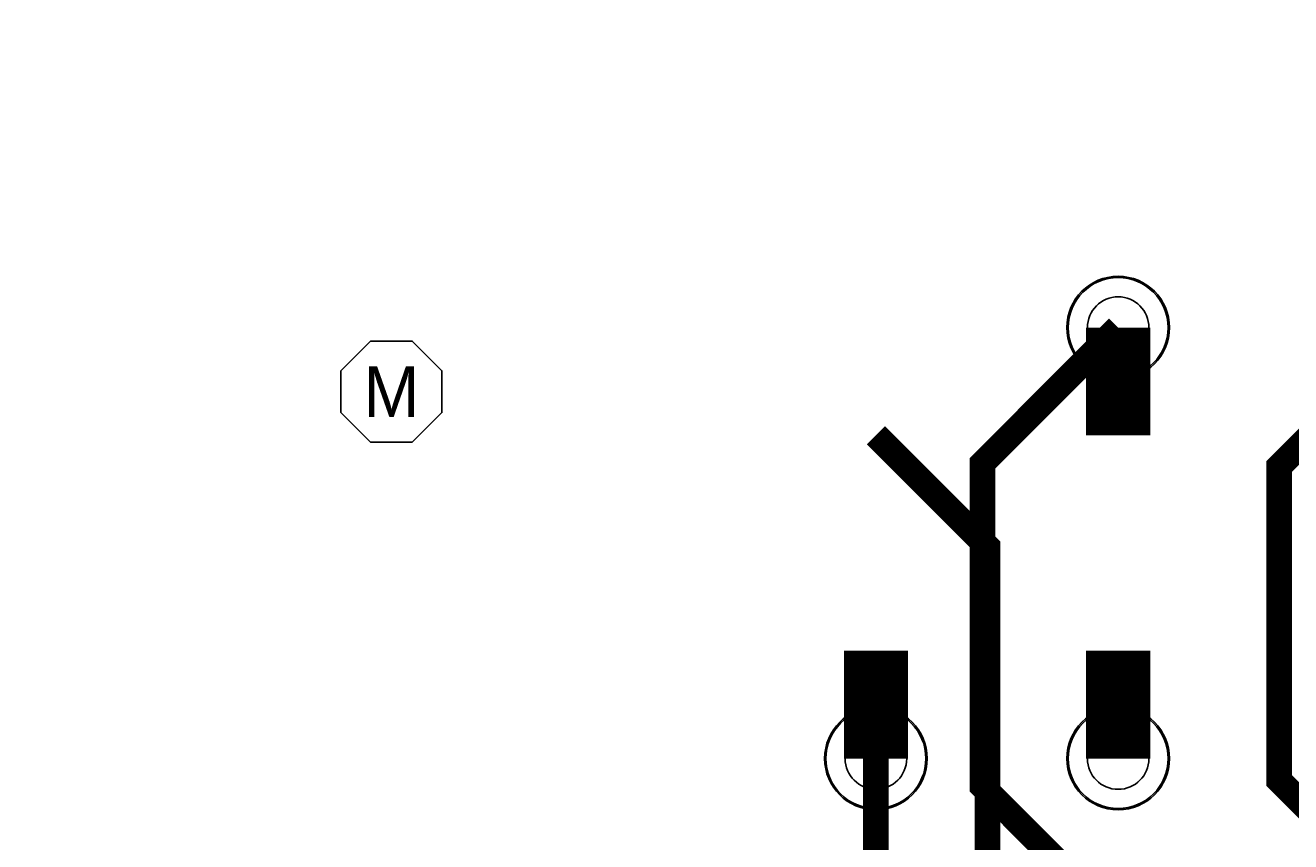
# Model space of a CAD drawing. Extents: x 0 to 3292, y 0 to 2151.
# Tile 20 of 50: x 15 to 508, y 1832 to 2151. Entities that reach past the tile are written whole.
import ezdxf
from ezdxf.enums import TextEntityAlignment as Align

# ---------------------------------------------------------------- set-up
doc = ezdxf.new("R2010")
doc.units = 0
doc.layers.add('ETCH_BOTTOM', color=1, linetype='CONTINUOUS')
doc.layers.add('ETCH_TOP', color=4, linetype='CONTINUOUS')

# ---------------------------------------------------------------- blocks, each defined once
blk = doc.blocks.new('VIA_C10H24')
at = {"layer": 'ETCH_BOTTOM'}
for radius in [19.5, 19.5, 12]:
    blk.add_circle((0, 0), radius, dxfattribs=at)
at = {"layer": 'ETCH_TOP'}
for radius in [19.5, 19.5, 12]:
    blk.add_circle((0, 0), radius, dxfattribs=at)
blk = doc.blocks.new('FIGURE_CIRCLE')
blk.add_circle((0, 0), 0.5)
blk = doc.blocks.new('FIGURE_OCT')
blk.add_lwpolyline([(-0.5, -0.2071), (-0.5, 0.2071), (-0.2071, 0.5), (0.2071, 0.5), (0.5, 0.2071), (0.5, -0.2071), (0.2071, -0.5), (-0.2071, -0.5)], close=True)

msp = doc.modelspace()

# ---------------------------------------------------------------- linework, layer by layer
at = {"layer": 'ETCH_BOTTOM', "const_width": 10}
msp.add_lwpolyline([(440.94, 2032.82), (388, 1979.88), (388, 1854), (483, 1759), (684, 1759), (750.09, 1692.91), (870.72, 1692.91)], dxfattribs=at)
at = {"layer": 'ETCH_TOP'}
for points, const_width in [([(440.94, 1990.82), (440.94, 2032.82)], 25), ([(558.39, 1692.91), (431.09, 1692.91), (390, 1734), (390, 1947.28), (346.46, 1990.82)], 10), ([(791.34, 1830.71), (828.84, 1868.21), (828.84, 1945.17), (785.31, 1988.7), (513.78, 1988.7), (503.78, 1978.7), (503.78, 1856.22), (590, 1770), (696.34, 1770), (750, 1716.34), (750, 1600), (790, 1560), (1313, 1560), (1840, 1033), (1840, 660)], 10), ([(346.46, 1906.82), (346.46, 1864.82)], 25), ([(440.94, 1906.82), (440.94, 1864.82)], 25), ([(1478.1, 665.05), (1478.1, 1372.9), (1306, 1545), (783.78, 1545), (693.78, 1635), (467, 1635), (346.46, 1755.54), (346.46, 1864.82)], 10)]:
    msp.add_lwpolyline(points, dxfattribs=dict(at, const_width=const_width))

# ---------------------------------------------------------------- block references
for p in [(440.94, 2032.82), (440.94, 1864.82), (346.46, 1864.82)]:
    msp.add_blockref('VIA_C10H24', p, dxfattribs=at)
at = {"layer": 'MANUFACTURING_NCDRILL_FIGURE'}
for name, p, xscale, yscale in [('FIGURE_CIRCLE', (440.94, 2032.82), 40, 40), ('FIGURE_OCT', (157.48, 2007.87), 39.37, 39.37), ('FIGURE_CIRCLE', (346.46, 1864.82), 40, 40), ('FIGURE_CIRCLE', (440.94, 1864.82), 40, 40)]:
    msp.add_blockref(name, p, dxfattribs=dict(at, xscale=xscale, yscale=yscale))

# ---------------------------------------------------------------- texts
msp.add_text('M', height=19.68, dxfattribs=at).set_placement((157.48, 2007.87), align=Align.MIDDLE_CENTER)

doc.saveas('drawing.dxf')
